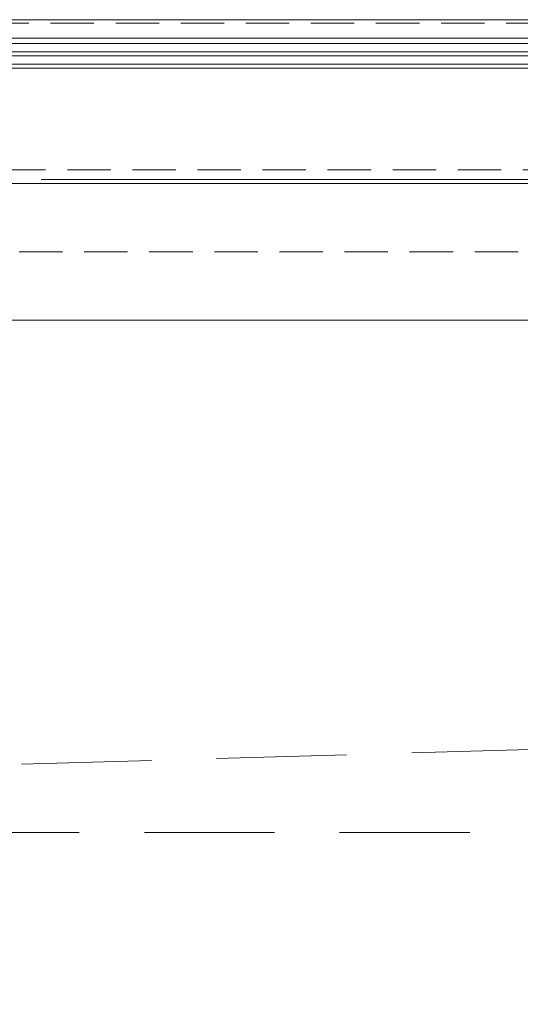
# Model space of a CAD drawing. Header units: millimetres. Extents: x 144573 to 336993, y 74252 to 247042.
# Tile 186 of 256: x 150586 to 151319, y 196854 to 198295. Entities that reach past the tile are written whole.
import ezdxf

# ---------------------------------------------------------------- set-up
doc = ezdxf.new("R2010")
doc.units = ezdxf.units.MM
doc.linetypes.add('ČÁRKOVANÁ', pattern=[19.05, 12.7, -6.35])
for name, color, linetype, lineweight in [('FASÁDA DETAILNÍ', 255, 'Continuous', 0), ('NOVA', 255, 'Continuous', 0), ('TENKA', 255, 'Continuous', 0)]:
    doc.layers.add(name, color=color, linetype=linetype, lineweight=lineweight)

msp = doc.modelspace()

# ---------------------------------------------------------------- linework, layer by layer
at = {"layer": 'FASÁDA DETAILNÍ'}
for p, q in [((146726.48, 198268.259), (150831.98, 198268.259)), ((146726.48, 198268.259), (157106.98, 198268.259)), ((150831.98, 198260.259), (146726.48, 198260.259)), ((157106.98, 198260.259), (146726.48, 198260.259)), ((150831.98, 198268.259), (151885.98, 198268.259)), ((151885.98, 198260.259), (150831.98, 198260.259)), ((146726.48, 198248.259), (150831.98, 198248.259)), ((146726.48, 198248.259), (157106.98, 198248.259)), ((150831.98, 198242.259), (146726.48, 198242.259)), ((157106.98, 198242.259), (146726.48, 198242.259)), ((150831.98, 198248.259), (151885.98, 198248.259)), ((151885.98, 198242.259), (150831.98, 198242.259)), ((146726.48, 198230.259), (158164.518, 198230.259)), ((149784.479, 198230.259), (151885.98, 198230.259)), ((158151.479, 198224.259), (146726.48, 198224.259)), ((151885.98, 198224.214), (149784.479, 198224.155)), ((153454.98, 198061.259), (150617.98, 198061.259))]:
    msp.add_line(p, q, dxfattribs=at)
for points in [[(173301.48, 174615.259), (146721.48, 174615.259), (146721.48, 198295.259), (173301.48, 198295.259)], [(173061.48, 174855.259), (146961.48, 174855.259), (146961.48, 198055.259), (173061.48, 198055.259)]]:
    msp.add_lwpolyline(points, close=True, dxfattribs=at)
at = {"layer": 'FASÁDA DETAILNÍ', "linetype": 'ČÁRKOVANÁ', "ltscale": 5}
for points in [[(173296.48, 174620.259), (146726.48, 174620.259), (146726.48, 198290.259), (173296.48, 198290.259)], [(173081.48, 174835.259), (146941.48, 174835.259), (146941.48, 198075.259), (173081.48, 198075.259)], [(172961.48, 174955.259), (147061.48, 174955.259), (147061.48, 197955.259), (172961.48, 197955.259)]]:
    msp.add_lwpolyline(points, close=True, dxfattribs=at)
at = {"layer": 'NOVA', "linetype": 'ČÁRKOVANÁ', "ltscale": 15}
msp.add_line((147161.48, 197105.259), (172861.48, 197855.259), dxfattribs=at)
at = {"layer": 'NOVA'}
msp.add_line((153968.98, 197855.259), (149286.98, 197855.259), dxfattribs=at)
at = {"layer": 'NOVA', "linetype": 'ČÁRKOVANÁ', "ltscale": 15}
msp.add_lwpolyline([(154211.48, 175805.259), (147911.48, 175805.259), (147911.48, 197105.259), (154211.48, 197105.259)], dxfattribs=at)
at = {"layer": 'TENKA', "linetype": 'ČÁRKOVANÁ', "ltscale": 7}
msp.add_lwpolyline([(147718.98, 197855.259), (172861.48, 197855.259), (172861.48, 175055.259), (147718.98, 175055.259)], close=True, dxfattribs=at)

doc.saveas('drawing.dxf')
